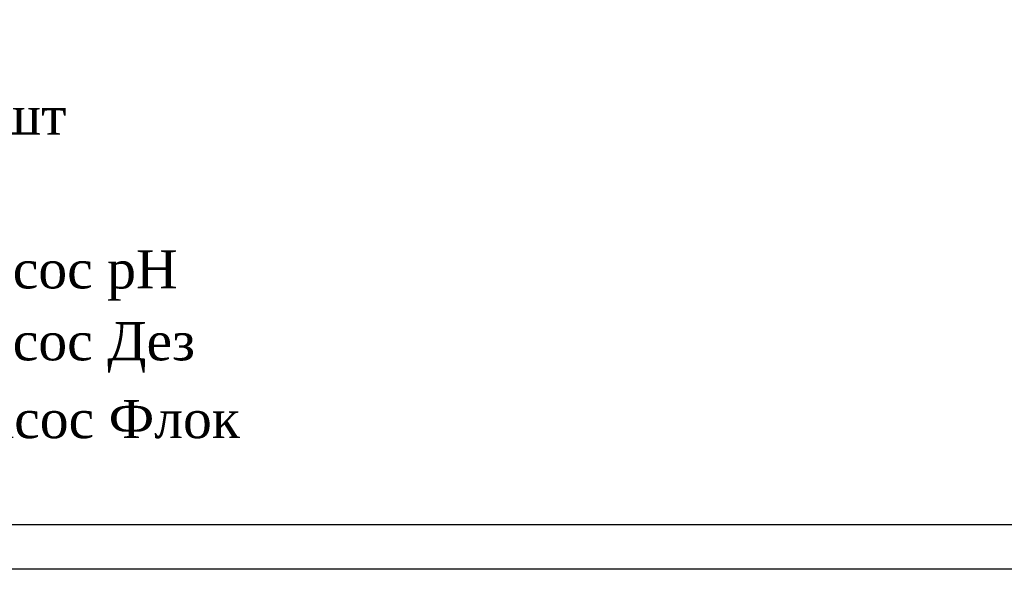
# Model space of a CAD drawing. Extents: x 4114239 to 5838486, y 780458 to 1383318.
# Tile 13 of 231: x 4324564 to 4335631, y 996584 to 1002763. Entities that reach past the tile are written whole.
import ezdxf

# ---------------------------------------------------------------- set-up
doc = ezdxf.new("R2010")
doc.units = 0
doc.header["$MEASUREMENT"] = 0
doc.layers.add('Farmat', color=7, linetype='Continuous', lineweight=30)
doc.layers.add('разм', color=7, linetype='Continuous', lineweight=18)
doc.layers.add('Отметки', color=7, linetype='Continuous', lineweight=0, true_color=0x221726)
doc.styles.add('таня', font='times.ttf', dxfattribs={"height": 280})

msp = doc.modelspace()

# ---------------------------------------------------------------- linework, layer by layer
at = {"layer": 'Farmat', "color": 0, "linetype": 'ByBlock', "lineweight": 30}
msp.add_lwpolyline([(4310624.0252, 1038083.8723), (4367524.0252, 1038083.8723), (4367524.0252, 997083.8723), (4310624.0252, 997083.8723)], close=True, dxfattribs=at)
at = {"layer": 'разм', "color": 0, "lineweight": 25, "ltscale": 0.5}
msp.add_lwpolyline([(4308624.0252, 1038583.8723), (4368024.0252, 1038583.8723), (4368024.0252, 996583.8723), (4308624.0252, 996583.8723)], close=True, dxfattribs=at)

# ---------------------------------------------------------------- texts
at = {"layer": 'Отметки', "color": 0, "style": 'таня'}
for s, p in [('Теплообменник пластинчатый 350 кВт - 1 шт', (4312499.2798, 1001470.4152)), ('Мембранный соленоидный дозирующий насос рН  ', (4312386.3334, 999742.0821)), ('Мембранный соленоидный дозирующий насос Дез', (4312386.3334, 998933.3721)), ('Мембранный соленоидный дозирующий насос Флок  ', (4312402.7484, 998058.5821))]:
    msp.add_text(s, height=429.28704, dxfattribs=at).set_placement(p)

doc.saveas('drawing.dxf')
